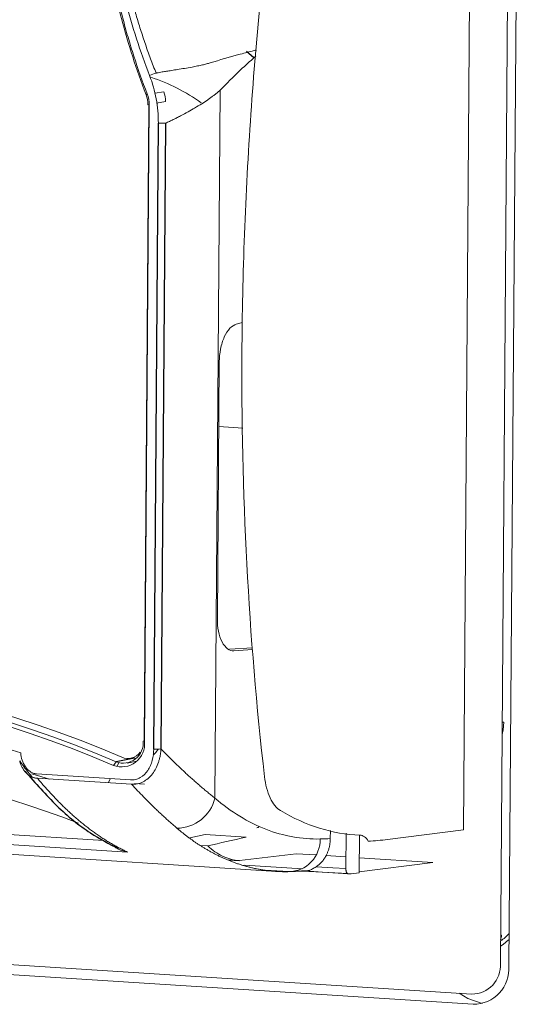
# Model space of a CAD drawing. Header units: millimetres. Extents: x -1472 to 1442, y -78 to 2620.
# Tile 20 of 102: x -980 to -937, y 990 to 1075. Entities that reach past the tile are written whole.
import ezdxf

# ---------------------------------------------------------------- set-up
doc = ezdxf.new("R2010")
doc.units = ezdxf.units.MM

msp = doc.modelspace()

# ---------------------------------------------------------------- linework, layer by layer
at = {"color": 144, "linetype": 'Continuous', "lineweight": 18}
for p, q in [((-937.297, 1115.889), (-938.201, 993.529)), ((-938.936, 993.757), (-938.087, 1108.755)), ((-942.131, 1005.318), (-941.4, 1104.267)), ((-969.463, 1068.914), (-969.556, 1068.827)), ((-969.438, 1068.846), (-969.556, 1068.827)), ((-968.034, 1069.074), (-968.799, 1068.95)), ((-963.157, 1069.208), (-963.609, 1008.056)), ((-969.72, 1013.072), (-969.314, 1067.97)), ((-969.28, 1067.913), (-969.686, 1012.944)), ((-969.28, 1067.976), (-969.396, 1067.956)), ((-967.878, 1068.227), (-968.667, 1068.086)), ((-969.429, 1052.365), (-969.395, 1052.372)), ((-969.398, 1051.916), (-969.433, 1051.918)), ((-961.766, 1048.989), (-961.224, 1049.134)), ((-963.39, 1023.533), (-963.226, 1045.772)), ((-969.517, 1040.544), (-969.482, 1040.542)), ((-963.267, 1040.146), (-961.202, 1040.014)), ((-969.535, 1038.1), (-969.5, 1038.098)), ((-969.605, 1028.569), (-969.57, 1028.576)), ((-969.603, 1028.821), (-969.568, 1028.819)), ((-969.613, 1022.825), (-969.647, 1022.827)), ((-962.334, 1020.917), (-960.355, 1021.041)), ((-960.344, 1020.888), (-961.974, 1020.788)), ((-969.685, 1013.008), (-969.802, 1012.987)), ((-969.721, 1013.001), (-969.72, 1013.072)), ((-970.564, 1011.504), (-970.453, 1011.462)), ((-972.145, 1011.184), (-972.377, 1010.874)), ((-971.917, 1011.106), (-972.091, 1010.778)), ((-971.194, 1011.085), (-970.364, 1011.257)), ((-979.04, 1010.15), (-970.904, 1009.63)), ((-970.808, 1009.248), (-978.945, 1009.767)), ((-972.641, 1009.741), (-972.834, 1009.377)), ((-970.556, 1009.309), (-969.694, 1009.254)), ((-971.162, 1003.398), (-1022.338, 1006.663)), ((-1022.644, 1005.828), (-958.281, 1001.722)), ((-986.197, 1005.227), (-973.213, 1004.398)), ((-964.459, 1004.917), (-965.787, 1004.63)), ((-964.459, 1004.917), (-960.9, 1004.69)), ((-953.633, 1004.56), (-953.628, 1005.253)), ((-952.264, 1005.04), (-952.287, 1001.961)), ((-951.14, 1001.592), (-951.115, 1004.842)), ((-948.69, 1004.467), (-942.131, 1005.318)), ((-964.878, 1003.976), (-964.217, 1003.933)), ((-961.488, 1002.657), (-956.587, 1003.254)), ((-956.587, 1003.254), (-954.875, 1003.145)), ((-954.006, 1003.089), (-952.279, 1002.979)), ((-951.13, 1002.906), (-944.767, 1002.5)), ((-961.05, 1002.267), (-956.048, 1001.948)), ((-944.767, 1002.5), (-951.139, 1001.674)), ((-957.23, 1001.702), (-959.253, 1001.831)), ((-956.676, 1001.735), (-955.584, 1001.788)), ((-938.918, 996.212), (-938.845, 996.207)), ((-1015.209, 995.839), (-941.394, 991.131)), ((-941.276, 990.242), (-1015.339, 994.967))]:
    msp.add_line(p, q, dxfattribs=at)
at = {"color": 7, "linetype": 'Continuous', "lineweight": 25}
for p, q in [((-960.879, 1072.578), (-960.249, 1072.053)), ((-968.896, 1012.293), (-968.497, 1066.366)), ((-967.867, 1066.373), (-968.267, 1012.3)), ((-970.564, 1011.504), (-972.145, 1011.184)), ((-962.425, 1002.717), (-961.488, 1002.657))]:
    msp.add_line(p, q, dxfattribs=at)
at = {"color": 144, "linetype": 'Continuous', "lineweight": 18, "flags": 128}
for points in [[(-938.79, 1013.559), (-938.696, 1013.963), (-938.638, 1014.607)], [(-938.638, 1014.607), (-938.729, 1014.612), (-938.782, 1014.614)], [(-968.93, 1011.762), (-968.707, 1011.997), (-968.521, 1012.285)], [(-977.916, 1009.702), (-978.945, 1010.014), (-979.462, 1010.165)], [(-954.866, 1002.122), (-953.421, 1002.032), (-952.287, 1001.961)], [(-952.064, 1001.504), (-954.298, 1001.644), (-956.054, 1001.753)], [(-955.736, 1001.76), (-954.341, 1001.672), (-952.13, 1001.534)], [(-938.234, 995.816), (-938.704, 995.395), (-938.925, 995.252)], [(-942.494, 991.201), (-941.736, 990.741), (-940.5, 990.307)]]:
    msp.add_lwpolyline(points, dxfattribs=at)
at = {"color": 144, "linetype": 'Continuous', "lineweight": 18}
for centre, radius, start, end in [((-967.68, 1067.115), 3.72, 105.7673, 115.02147), ((-974.353, 1054.705), 16.475, 54.49292, 71.54102), ((-971.758, 1067.972), 2.362, 359.59502, 21.21156), ((-971.992, 1067.932), 2.712, 359.59502, 21.21156), ((-970.176, 1068.243), 2.298, 359.59502, 21.21156), ((-968.228, 1070.443), 4.086, 266.2228, 275.06066), ((-1009.333, 924.495), 94.886, 66.60549, 103.86917), ((-1009.846, 924.258), 94.373, 66.6073, 103.86921), ((-1009.708, 924.35), 94.61, 66.6073, 103.86921), ((-971.688, 1012.762), 2.01, 249.95497, 5.18854), ((-971.545, 1012.828), 1.75, 249.95497, 5.18854), ((-968.627, 1016.37), 4.086, 266.2228, 275.06066), ((-971.139, 1012.811), 1.335, 247.14931, 323.55269), ((-1003.143, 935.119), 76.016, 68.60323, 104.80955), ((-966.918, 1008.862), 3.406, 270.50425, 346.31136), ((-957.259, 1004.448), 2.746, 270.60223, 1.62799), ((-940.169, 997.903), 2.51, 299.812, 322.42644), ((-939.719, 996.197), 0.874, 335.98015, 0.71148), ((-941.392, 993.592), 2.462, 269.96406, 3.84666), ((-941.274, 993.323), 3.08, 269.96097, 3.84976)]:
    msp.add_arc(centre, radius, start, end, dxfattribs=at)
for points, knots in [([(-969.253, 1070.485), (-970.072, 1072.582), (-970.757, 1074.713), (-971.876, 1079.036), (-972.312, 1081.228), (-972.78, 1084.563), (-972.905, 1085.682), (-973.091, 1087.936), (-973.153, 1089.063), (-973.187, 1090.751), (-973.187, 1091.314), (-973.194, 1092.44), (-973.2, 1093.002), (-973.22, 1094.691), (-973.238, 1095.817), (-973.259, 1096.942)], [0, 0, 0, 0, 0.25, 0.25, 0.5, 0.5, 0.625, 0.625, 0.75, 0.75, 0.8125, 0.8125, 0.875, 0.875, 1, 1, 1, 1]), ([(-972.76, 1096.952), (-972.749, 1096.395), (-972.728, 1095.281), (-972.704, 1093.61), (-972.684, 1091.938), (-972.682, 1090.59), (-972.657, 1089.534), (-972.623, 1088.742), (-972.57, 1087.862), (-972.481, 1086.688), (-972.339, 1085.252), (-972.139, 1083.693), (-971.915, 1082.248), (-971.677, 1080.919), (-971.408, 1079.602), (-971.11, 1078.296), (-970.783, 1077.001), (-970.425, 1075.717), (-970.037, 1074.444), (-969.62, 1073.182), (-969.174, 1071.93), (-968.852, 1071.107), (-968.691, 1070.695)], [0, 0, 0, 0, 0.062547, 0.125106, 0.18768, 0.250262, 0.276575, 0.306207, 0.339165, 0.37546, 0.43803, 0.500745, 0.551272, 0.601572, 0.65168, 0.701629, 0.751453, 0.80119, 0.850878, 0.900549, 0.950241, 1, 1, 1, 1]), ([(-973.783, 1096.027), (-973.769, 1094.877), (-973.758, 1093.727), (-973.746, 1092.003), (-973.743, 1091.428), (-973.73, 1090.275), (-973.718, 1089.695), (-973.609, 1086.8), (-973.396, 1084.494), (-972.721, 1079.898), (-972.261, 1077.631), (-971.097, 1073.174), (-970.393, 1070.981), (-969.556, 1068.827)], [0, 0, 0, 0, 0.125, 0.125, 0.1875, 0.1875, 0.25, 0.25, 0.5, 0.5, 0.75, 0.75, 1, 1, 1, 1]), ([(-973.666, 1095.991), (-973.659, 1095.387), (-973.65, 1094.504), (-973.641, 1093.51), (-973.637, 1093.022), (-973.635, 1092.78), (-973.634, 1092.66), (-973.634, 1092.6), (-973.633, 1092.575), (-973.633, 1092.558), (-973.633, 1092.547), (-973.633, 1092.486), (-973.632, 1092.391), (-973.631, 1092.258), (-973.631, 1092.185), (-973.631, 1092.153), (-973.631, 1092.131), (-973.63, 1092.123), (-973.63, 1092), (-973.629, 1091.864), (-973.628, 1091.754), (-973.628, 1091.712), (-973.628, 1091.694), (-973.628, 1091.686), (-973.628, 1091.682), (-973.628, 1091.68), (-973.628, 1091.68), (-973.627, 1091.597), (-973.626, 1091.483), (-973.625, 1091.361), (-973.625, 1091.303), (-973.625, 1091.278), (-973.625, 1091.262), (-973.625, 1091.256), (-973.624, 1091.17), (-973.623, 1091.058), (-973.622, 1090.935), (-973.621, 1090.883), (-973.621, 1090.849), (-973.621, 1090.834), (-973.619, 1090.666), (-973.616, 1090.446), (-973.611, 1090.196), (-973.609, 1090.091), (-973.607, 1090.022), (-973.607, 1089.99), (-973.602, 1089.804), (-973.596, 1089.585), (-973.59, 1089.371), (-973.585, 1089.229), (-973.582, 1089.161), (-973.558, 1088.519), (-973.514, 1087.66), (-973.452, 1086.796), (-973.407, 1086.22), (-973.382, 1085.928), (-973.303, 1085.068), (-973.242, 1084.495), (-973.105, 1083.349), (-973.029, 1082.779), (-972.861, 1081.634), (-972.77, 1081.064), (-972.572, 1079.929), (-972.465, 1079.366), (-972.237, 1078.238), (-972.115, 1077.677), (-971.856, 1076.56), (-971.719, 1076.005), (-971.429, 1074.896), (-971.278, 1074.346), (-971.037, 1073.52), (-970.955, 1073.245), (-970.787, 1072.698), (-970.702, 1072.428), (-970.261, 1071.059), (-969.878, 1069.979), (-969.463, 1068.914)], [0, 0, 0, 0, 0.0625, 0.09375, 0.109375, 0.117187, 0.121094, 0.123047, 0.124023, 0.124023, 0.125, 0.125, 0.132812, 0.136719, 0.138672, 0.139648, 0.139648, 0.140625, 0.140625, 0.148437, 0.152344, 0.154297, 0.155273, 0.155762, 0.156006, 0.156006, 0.15625, 0.15625, 0.164062, 0.167969, 0.169922, 0.170898, 0.170898, 0.171875, 0.171875, 0.179687, 0.183594, 0.185547, 0.185547, 0.1875, 0.1875, 0.203125, 0.210937, 0.214844, 0.214844, 0.21875, 0.21875, 0.234375, 0.242187, 0.242187, 0.25, 0.25, 0.3125, 0.34375, 0.34375, 0.375, 0.375, 0.4375, 0.4375, 0.5, 0.5, 0.5625, 0.5625, 0.625, 0.625, 0.6875, 0.6875, 0.75, 0.75, 0.8125, 0.8125, 0.84375, 0.84375, 0.875, 0.875, 1, 1, 1, 1]), ([(-958.328, 1088.377), (-959.249, 1081.591), (-959.961, 1074.705), (-960.945, 1060.893), (-961.216, 1053.969), (-961.267, 1047.108)], [0, 0, 0, 0, 0.5, 0.5, 1, 1, 1, 1]), ([(-964.021, 1071.575), (-963.189, 1071.826), (-961.942, 1072.203), (-960.647, 1072.527), (-960.144, 1072.655), (-960.02, 1072.686)], [0, 0, 0, 0, 0.601159, 0.901872, 1, 1, 1, 1]), ([(-960.063, 1072.152), (-960.203, 1072.031), (-960.668, 1071.629), (-961.707, 1070.687), (-962.591, 1069.786), (-963.157, 1069.208)], [0, 0, 0, 0, 0.133327, 0.444493, 1, 1, 1, 1]), ([(-968.691, 1070.695), (-968.661, 1070.701), (-968.573, 1070.718), (-968.393, 1070.748), (-968.124, 1070.793), (-967.768, 1070.85), (-967.328, 1070.922), (-966.807, 1071.007), (-966.213, 1071.105), (-965.634, 1071.204), (-965.119, 1071.3), (-964.702, 1071.39), (-964.342, 1071.478), (-964.123, 1071.544), (-964.021, 1071.575)], [0, 0, 0, 0, 0.0175138, 0.052947, 0.106319, 0.1776596, 0.2670183, 0.3744737, 0.5001429, 0.6422309, 0.7498801, 0.843198, 0.9265808, 1, 1, 1, 1]), ([(-968.497, 1066.366), (-968.492, 1067.071), (-968.554, 1067.78), (-968.807, 1069.157), (-968.997, 1069.829), (-969.253, 1070.485)], [0, 0, 0, 0, 0.5, 0.5, 1, 1, 1, 1]), ([(-963.157, 1069.208), (-963.218, 1069.156), (-963.344, 1069.048), (-963.541, 1068.888), (-963.753, 1068.726), (-963.979, 1068.56), (-964.306, 1068.331), (-964.762, 1068.032), (-965.331, 1067.686), (-965.943, 1067.337), (-966.468, 1067.054), (-966.9, 1066.829), (-967.22, 1066.666), (-967.534, 1066.514), (-967.756, 1066.42), (-967.867, 1066.373)], [0, 0, 0, 0, 0.044998, 0.092493, 0.142497, 0.195016, 0.250058, 0.366717, 0.499776, 0.617993, 0.749804, 0.81838, 0.874915, 0.93693, 1, 1, 1, 1]), ([(-963.226, 1045.772), (-963.223, 1046.115), (-963.189, 1046.487), (-963.046, 1047.223), (-962.935, 1047.584), (-962.653, 1048.206), (-962.483, 1048.464), (-962.126, 1048.832), (-961.94, 1048.942), (-961.766, 1048.989)], [0, 0, 0, 0, 0.25, 0.25, 0.5, 0.5, 0.75, 0.75, 1, 1, 1, 1]), ([(-961.267, 1047.108), (-961.314, 1040.804), (-961.174, 1034.51), (-960.522, 1022.067), (-960.01, 1015.919), (-959.318, 1009.905)], [0, 0, 0, 0, 0.5, 0.5, 1, 1, 1, 1]), ([(-961.974, 1020.788), (-962.148, 1020.778), (-962.332, 1020.827), (-962.685, 1021.079), (-962.852, 1021.282), (-963.125, 1021.812), (-963.231, 1022.138), (-963.364, 1022.828), (-963.392, 1023.191), (-963.39, 1023.533)], [0, 0, 0, 0, 0.25, 0.25, 0.5, 0.5, 0.75, 0.75, 1, 1, 1, 1]), ([(-1027.925, 1014.992), (-1024.008, 1015.784), (-1020.065, 1016.312), (-1014.11, 1016.714), (-1012.119, 1016.782), (-1009.121, 1016.787), (-1008.121, 1016.772), (-1006.116, 1016.71), (-1005.112, 1016.662), (-1000.106, 1016.341), (-996.127, 1015.825), (-988.22, 1014.279), (-984.293, 1013.251), (-980.391, 1011.96)], [0, 0, 0, 0, 0.25, 0.25, 0.375, 0.375, 0.4375, 0.4375, 0.5, 0.5, 0.75, 0.75, 1, 1, 1, 1]), ([(-970.904, 1009.63), (-970.756, 1009.621), (-970.608, 1009.633), (-970.325, 1009.699), (-970.189, 1009.751), (-969.801, 1009.968), (-969.579, 1010.186), (-969.318, 1010.575), (-969.244, 1010.713), (-969.116, 1011.006), (-969.063, 1011.161), (-968.938, 1011.632), (-968.899, 1011.958), (-968.896, 1012.293)], [0, 0, 0, 0, 0.125, 0.125, 0.25, 0.25, 0.5, 0.5, 0.625, 0.625, 0.75, 0.75, 1, 1, 1, 1]), ([(-968.267, 1012.3), (-968.271, 1012.239), (-968.279, 1012.125), (-968.298, 1011.967), (-968.317, 1011.835), (-968.349, 1011.656), (-968.399, 1011.433), (-968.511, 1011.054), (-968.697, 1010.617), (-969.001, 1010.136), (-969.371, 1009.743), (-969.74, 1009.493), (-970.054, 1009.356), (-970.302, 1009.284), (-970.555, 1009.245), (-970.724, 1009.247), (-970.808, 1009.248)], [0, 0, 0, 0, 0.039018, 0.072952, 0.10157, 0.124686, 0.189633, 0.248645, 0.380533, 0.498583, 0.627662, 0.749131, 0.812152, 0.875067, 0.937729, 1, 1, 1, 1]), ([(-968.267, 1012.3), (-968.149, 1012.18), (-967.914, 1011.939), (-967.564, 1011.588), (-967.216, 1011.246), (-966.872, 1010.913), (-966.53, 1010.588), (-966.191, 1010.271), (-965.855, 1009.964), (-965.523, 1009.665), (-965.194, 1009.375), (-964.869, 1009.094), (-964.547, 1008.821), (-964.23, 1008.557), (-963.917, 1008.301), (-963.711, 1008.138), (-963.609, 1008.056)], [0, 0, 0, 0, 0.072166, 0.144171, 0.216028, 0.287747, 0.359341, 0.430821, 0.502199, 0.573487, 0.644698, 0.715842, 0.786932, 0.857981, 0.928999, 1, 1, 1, 1]), ([(-980.391, 1011.96), (-980.374, 1011.747), (-980.332, 1011.537), (-980.198, 1011.135), (-980.108, 1010.943), (-979.875, 1010.601), (-979.733, 1010.451), (-979.49, 1010.286), (-979.403, 1010.24), (-979.225, 1010.175), (-979.134, 1010.155), (-979.04, 1010.15)], [0, 0, 0, 0, 0.25, 0.25, 0.5, 0.5, 0.75, 0.75, 0.875, 0.875, 1, 1, 1, 1]), ([(-979.395, 1009.883), (-979.512, 1010.021), (-979.88, 1010.455), (-980.237, 1010.936), (-980.481, 1011.263)], [0, 0, 0, 0, 0.318707, 1, 1, 1, 1]), ([(-978.945, 1009.767), (-978.981, 1009.77), (-979.056, 1009.776), (-979.168, 1009.798), (-979.28, 1009.828), (-979.393, 1009.87), (-979.503, 1009.922), (-979.612, 1009.984), (-979.718, 1010.057), (-979.821, 1010.14), (-979.951, 1010.264), (-980.106, 1010.446), (-980.258, 1010.688), (-980.389, 1010.963), (-980.448, 1011.157), (-980.481, 1011.263)], [0, 0, 0, 0, 0.051338, 0.103818, 0.157424, 0.212128, 0.267887, 0.324647, 0.382347, 0.440916, 0.500281, 0.619769, 0.750338, 0.863716, 1, 1, 1, 1]), ([(-978.945, 1009.767), (-978.839, 1009.642), (-978.629, 1009.392), (-978.312, 1009.028), (-977.994, 1008.672), (-977.675, 1008.326), (-977.354, 1007.989), (-977.033, 1007.662), (-976.711, 1007.344), (-976.388, 1007.035), (-976.064, 1006.735), (-975.74, 1006.445), (-975.415, 1006.165), (-975.089, 1005.894), (-974.763, 1005.633), (-974.437, 1005.381), (-974.11, 1005.139), (-973.783, 1004.907), (-973.455, 1004.684), (-973.128, 1004.471), (-972.8, 1004.267), (-972.472, 1004.074), (-972.145, 1003.89), (-971.817, 1003.716), (-971.49, 1003.551), (-971.271, 1003.449), (-971.162, 1003.398)], [0, 0, 0, 0, 0.042117, 0.084193, 0.126228, 0.168223, 0.210178, 0.252093, 0.293967, 0.335803, 0.377599, 0.419356, 0.461074, 0.502754, 0.544396, 0.585999, 0.627565, 0.669094, 0.710585, 0.752039, 0.793456, 0.834837, 0.876181, 0.91749, 0.958763, 1, 1, 1, 1]), ([(-959.318, 1009.905), (-959.279, 1009.573), (-959.22, 1009.245), (-959.057, 1008.626), (-958.954, 1008.335), (-958.712, 1007.819), (-958.574, 1007.595), (-958.274, 1007.229), (-958.113, 1007.088), (-957.95, 1006.99)], [0, 0, 0, 0, 0.25, 0.25, 0.5, 0.5, 0.75, 0.75, 1, 1, 1, 1]), ([(-966.888, 1005.457), (-966.974, 1005.531), (-967.148, 1005.68), (-967.413, 1005.912), (-967.682, 1006.152), (-967.955, 1006.4), (-968.233, 1006.657), (-968.515, 1006.922), (-968.864, 1007.257), (-969.286, 1007.669), (-969.782, 1008.169), (-970.29, 1008.694), (-970.635, 1009.062), (-970.808, 1009.248)], [0, 0, 0, 0, 0.06991, 0.140306, 0.211195, 0.28258, 0.354467, 0.42686, 0.499764, 0.621908, 0.745983, 0.872008, 1, 1, 1, 1]), ([(-963.609, 1008.056), (-962.213, 1006.868), (-960.728, 1005.959), (-957.665, 1004.77), (-956.088, 1004.491), (-954.514, 1004.526)], [0, 0, 0, 0, 0.5, 0.5, 1, 1, 1, 1]), ([(-957.95, 1006.99), (-956.853, 1006.328), (-955.722, 1005.815), (-953.42, 1005.1), (-952.249, 1004.899), (-951.074, 1004.855)], [0, 0, 0, 0, 0.5, 0.5, 1, 1, 1, 1]), ([(-957.23, 1001.702), (-957.348, 1001.7), (-957.584, 1001.697), (-957.935, 1001.704), (-958.282, 1001.72), (-958.624, 1001.746), (-958.962, 1001.781), (-959.295, 1001.824), (-959.623, 1001.875), (-959.946, 1001.934), (-960.265, 1002.001), (-960.579, 1002.075), (-960.889, 1002.156), (-961.193, 1002.244), (-961.493, 1002.338), (-961.788, 1002.438), (-962.078, 1002.544), (-962.363, 1002.656), (-962.644, 1002.772), (-962.92, 1002.894), (-963.191, 1003.02), (-963.457, 1003.151), (-963.718, 1003.285), (-963.975, 1003.424), (-964.227, 1003.565), (-964.474, 1003.711), (-964.716, 1003.859), (-964.954, 1004.01), (-965.187, 1004.163), (-965.416, 1004.319), (-965.639, 1004.477), (-965.859, 1004.637), (-966.073, 1004.798), (-966.283, 1004.961), (-966.489, 1005.125), (-966.69, 1005.289), (-966.822, 1005.401), (-966.888, 1005.457)], [0, 0, 0, 0, 0.035232, 0.070072, 0.10452, 0.138576, 0.172241, 0.205514, 0.238395, 0.270884, 0.302981, 0.334687, 0.366001, 0.396923, 0.427453, 0.457592, 0.487339, 0.516694, 0.545657, 0.574228, 0.602408, 0.630196, 0.657592, 0.684596, 0.711209, 0.73743, 0.763259, 0.788696, 0.813741, 0.838395, 0.862657, 0.886527, 0.910005, 0.933091, 0.955786, 0.978089, 1, 1, 1, 1]), ([(-959.819, 1005.616), (-959.814, 1005.601), (-959.799, 1005.56), (-959.86, 1005.526), (-959.945, 1005.508), (-959.989, 1005.498)], [0, 0, 0, 0, 0.198654, 0.582277, 1, 1, 1, 1]), ([(-951.074, 1004.855), (-950.943, 1004.85), (-950.811, 1004.803), (-950.566, 1004.627), (-950.453, 1004.497), (-950.357, 1004.339)], [0, 0, 0, 0, 0.5, 0.5, 1, 1, 1, 1]), ([(-972.364, 1003.917), (-972.275, 1003.85), (-972.055, 1003.684), (-971.699, 1003.535), (-971.383, 1003.44), (-971.221, 1003.409), (-971.162, 1003.398)], [0, 0, 0, 0, 0.2509261, 0.6248104, 0.8646848, 1, 1, 1, 1]), ([(-964.217, 1003.933), (-963.843, 1003.563), (-963.405, 1003.252), (-962.469, 1002.814), (-961.971, 1002.688), (-961.488, 1002.657)], [0, 0, 0, 0, 0.5, 0.5, 1, 1, 1, 1]), ([(-954.866, 1002.122), (-954.826, 1002.149), (-954.746, 1002.204), (-954.631, 1002.296), (-954.52, 1002.395), (-954.413, 1002.503), (-954.311, 1002.619), (-954.215, 1002.741), (-954.125, 1002.87), (-954.042, 1003.006), (-953.952, 1003.172), (-953.858, 1003.38), (-953.767, 1003.637), (-953.694, 1003.924), (-953.645, 1004.234), (-953.637, 1004.45), (-953.633, 1004.56)], [0, 0, 0, 0, 0.053893, 0.108391, 0.163418, 0.218896, 0.274739, 0.330861, 0.387173, 0.443581, 0.499994, 0.5871, 0.681651, 0.782747, 0.889289, 1, 1, 1, 1]), ([(-956.054, 1001.753), (-956.023, 1001.751), (-955.961, 1001.746), (-955.867, 1001.746), (-955.757, 1001.754), (-955.63, 1001.774), (-955.482, 1001.812), (-955.334, 1001.865), (-955.18, 1001.936), (-955.026, 1002.019), (-954.917, 1002.089), (-954.866, 1002.122)], [0, 0, 0, 0, 0.08205, 0.165466, 0.250204, 0.374625, 0.499229, 0.63157, 0.74985, 0.881403, 1, 1, 1, 1]), ([(-952.287, 1001.961), (-952.286, 1001.94), (-952.286, 1001.898), (-952.28, 1001.837), (-952.27, 1001.769), (-952.252, 1001.697), (-952.225, 1001.628), (-952.191, 1001.571), (-952.152, 1001.531), (-952.109, 1001.506), (-952.079, 1001.505), (-952.064, 1001.504)], [0, 0, 0, 0, 0.082687, 0.165795, 0.250663, 0.374346, 0.499882, 0.622558, 0.749297, 0.8745, 1, 1, 1, 1])]:
    msp.add_open_spline(points, degree=3, knots=knots, dxfattribs=at)
at = {"color": 7, "linetype": 'Continuous', "lineweight": 25}
msp.add_open_spline([(-980.025, 1010.39), (-979.115, 1009.35), (-977.286, 1007.26), (-974.56, 1005.053), (-972.75, 1004.102), (-971.936, 1003.674)], degree=3, knots=[0, 0, 0, 0, 0.352714, 0.708774, 1, 1, 1, 1], dxfattribs=at)
at = {"color": 144, "linetype": 'Continuous', "lineweight": 18}
for points in [[(-960.9, 1004.69), (-962.07, 1004.426), (-963.178, 1004.173), (-964.217, 1003.933)], [(-954.514, 1004.526), (-954.22, 1004.532), (-953.927, 1004.544), (-953.633, 1004.56)], [(-950.357, 1004.339), (-949.802, 1004.368), (-949.246, 1004.411), (-948.69, 1004.467)], [(-956.054, 1001.753), (-956.446, 1001.728), (-956.838, 1001.71), (-957.23, 1001.702)], [(-952.064, 1001.504), (-951.756, 1001.527), (-951.448, 1001.557), (-951.14, 1001.592)]]:
    msp.add_open_spline(points, degree=3, dxfattribs=at)

doc.saveas('drawing.dxf')
